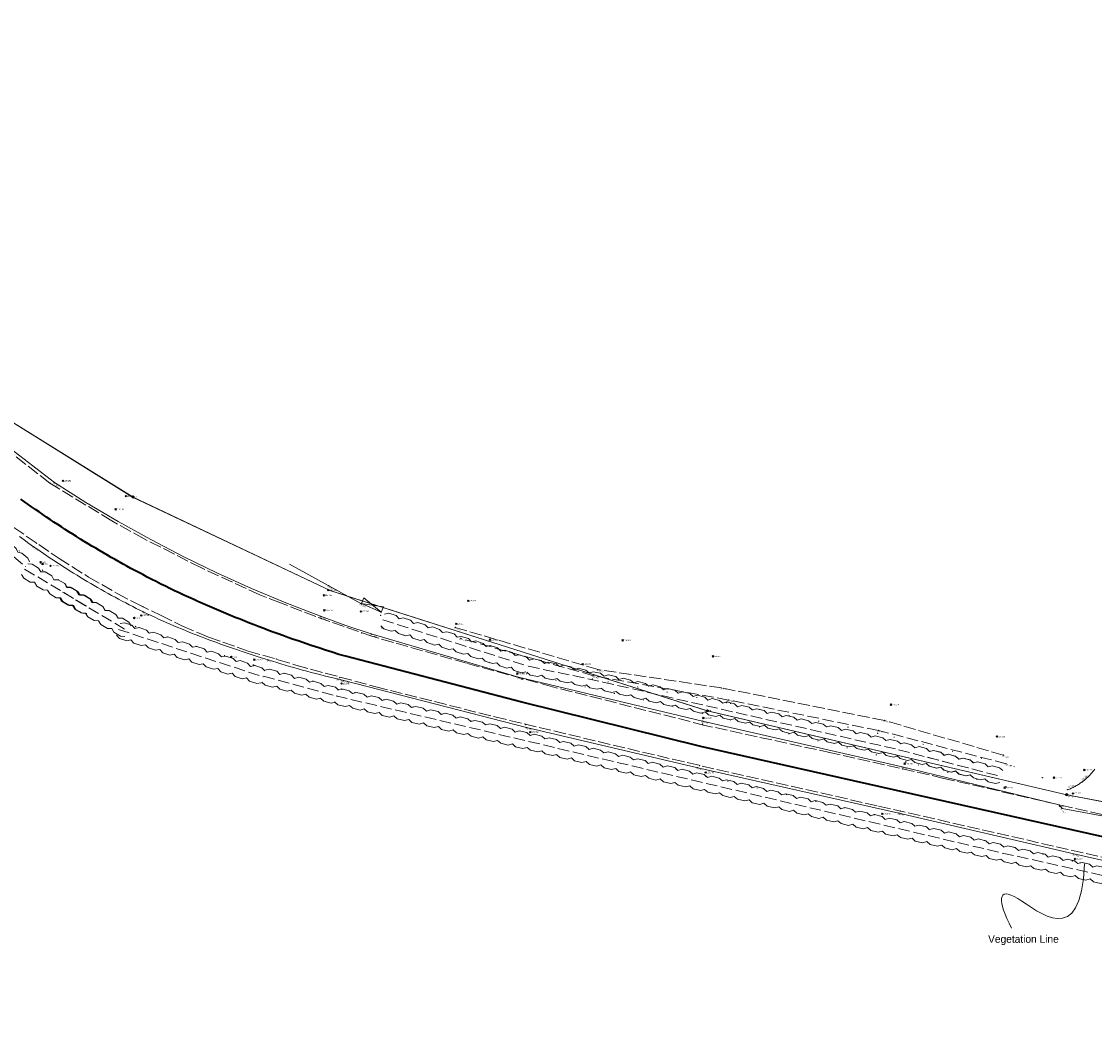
# Model space of a CAD drawing. Header units: metres. Extents: x 652030 to 652905, y 801037 to 801451.
# Tile 6 of 8: x 652388 to 652529, y 801042 to 801176. Entities that reach past the tile are written whole.
import ezdxf

# ---------------------------------------------------------------- set-up
doc = ezdxf.new("R2010")
doc.units = ezdxf.units.M
doc.header["$MEASUREMENT"] = 0
for name, pattern in [('Center line', [100, 100, 0]), ('Dashed 3-1', [2, 1.5, -0.5]), ('Dashed 4-1', [2, 1.6, -0.4]), ('Edge of Bush', [3.846153, -1.282051, -1.282051, 0, -1.282051]), ('Gate', [100, 100, 0]), ('Power line', [100, 100, 0])]:
    doc.linetypes.add(name, pattern=pattern)
for name, color, linetype, lineweight, true_color in [('Bank Bottom', 7, 'Continuous', 0, 0xffa500), ('Bank Bottom_Text', 7, 'Continuous', 0, 0xffa500), ('Bank Top', 7, 'Continuous', 0, 0xc7c074), ('Bank Top_Text', 7, 'Continuous', 0, 0xc7c074), ('Dashed Yellow Line', 2, 'Continuous', 0, 0xffff00), ('Electricity Pole', 1, 'Continuous', 0, 0xff0000), ('Electricity Pole_Text', 1, 'Continuous', 0, 0xff0000), ('Fence', 2, 'Continuous', 0, 0xffff00), ('Fence_Text', 2, 'Continuous', 0, 0xffff00), ('Gate', 6, 'Continuous', 0, 0xff00ff), ('Hedge', 3, 'Continuous', 0, 0x00ff00), ('Kerb', 7, 'Continuous', 0, 0xfdd0f4), ('Kerb_Text', 7, 'Continuous', 0, 0xfdd0f4), ('Overhead Electricity Line', 1, 'Continuous', 0, 0xff0000), ('Post', 7, 'Continuous', 0, 0xffffff), ('Post_Text', 7, 'Continuous', 0, 0xffffff), ('Road Edge', 7, 'Continuous', 0, 0xff80c0), ('Road Edge_Text', 7, 'Continuous', 0, 0xff80c0), ('Sluice Valve', 7, 'Continuous', 0, 0x3c26fb), ('Sluice Valve_Text', 5, 'Continuous', 0, 0x0000ff), ('Solid White Line', 7, 'Continuous', 0, 0xffffff), ('Spot Level', 7, 'Continuous', 0, 0xffffff), ('Spot Level_Text', 7, 'Continuous', 0, 0xffffff), ('Vegetation Line', 7, 'Continuous', 0, 0x85c929)]:
    doc.layers.add(name, color=color, linetype=linetype, lineweight=lineweight, true_color=true_color)
doc.styles.add('0.3mm', font='micross.ttf', dxfattribs={"height": 0.3})
doc.linetypes.add('FENCELINE1', pattern='A,0.25,-0.1,[133,ltypeshp.shx,S=0.1,R=0,X=-0.1,Y=0],-0.1,1', length=1.45)
doc.linetypes.add('ZIGZAG', pattern='A,0.0001,-0.2,[131,ltypeshp.shx,S=0.2,R=0,X=-0.2,Y=0],-0.4,[131,ltypeshp.shx,S=0.2,R=180,X=0.2,Y=0],-0.2', length=0.8001)

# ---------------------------------------------------------------- blocks, each defined once
blk = doc.blocks.new('Point')
blk.add_point((0, 0))
blk = doc.blocks.new('Spot Level-Dia cross')
at = {"color": 0}
for p, q in [((-1, 1), (1, -1)), ((-1, -1), (1, 1))]:
    blk.add_line(p, q, dxfattribs=at)
blk = doc.blocks.new('Sluice Valve-Solid double circle')
at = {"color": 0}
for p, q in [((-0.5, 0.2), (-0.5, -0.2)), ((-0.4, 0.4), (-0.3, 0.5)), ((-0.4, -0.4), (-0.4, 0.4)), ((-0.3, 0.5), (-0.3, -0.4)), ((-0.2, 0.5), (-0.1, 0.6)), ((-0.2, -0.5), (-0.2, 0.5)), ((-0.1, 0.6), (-0.1, -0.5)), ((0, -0.6), (0, 0.6)), ((0, 0.6), (0.1, 0.6)), ((0.1, 0.6), (0.1, -0.5)), ((0.2, -0.5), (0.2, 0.5)), ((0.2, 0.5), (0.3, 0.4)), ((0.3, 0.4), (0.3, -0.4)), ((0.4, -0.3), (0.4, 0.4)), ((0.4, 0.4), (0.5, 0.2)), ((0.5, 0.2), (0.5, -0.2)), ((-0.5, -0.2), (-0.4, -0.4)), ((-0.3, -0.4), (-0.2, -0.5)), ((-0.1, -0.5), (0, -0.6)), ((0.1, -0.5), (0.2, -0.5)), ((0.3, -0.4), (0.4, -0.3))]:
    blk.add_line(p, q, dxfattribs=at)
for radius in [1, 0.6]:
    blk.add_circle((0, 0), radius, dxfattribs=at)
blk = doc.blocks.new('Electricity Pole-Cross circle')
at = {"color": 0}
for p, q in [((-1, 0), (1, 0)), ((0, -1), (0, 1))]:
    blk.add_line(p, q, dxfattribs=at)
blk.add_circle((0, 0), 0.9, dxfattribs=at)
blk = doc.blocks.new('Post-Single circle')
at = {"color": 0}
blk.add_circle((0, 0), 1, dxfattribs=at)

msp = doc.modelspace()

# ---------------------------------------------------------------- linework, layer by layer
at = {"color": 7, "lineweight": 5, "ltscale": 0.5}
msp.add_open_spline([(652527.94, 801065.11), (652527.45, 801053.64), (652516.33, 801064.16), (652516.47, 801060.27), (652518.32, 801056.64)], degree=3, dxfattribs=at)
at = {"layer": 'Bank Bottom', "linetype": 'Dashed 3-1'}
msp.add_polyline3d([(652517.6, 801078.3, 125.92), (652500.8, 801082.69, 124.4), (652481.09, 801086.69, 124.29), (652463.34, 801089.89, 124.45), (652445.86, 801094.79, 124.18)], dxfattribs=at)
at = {"layer": 'Bank Top', "linetype": 'Dashed 4-1'}
msp.add_polyline3d([(652517.23, 801079.44, 127.03), (652501.59, 801084, 125.8), (652480.16, 801088.28, 125.52), (652463.93, 801090.7, 125.18), (652445.14, 801096.25, 125.21)], dxfattribs=at)
at = {"layer": 'Dashed Yellow Line', "linetype": 'Dashed 4-1'}
for points, elevation in [([(652530.25, 801071.6), (652522.52, 801073.37), (652509.43, 801076.38), (652494.61, 801079.73), (652477.99, 801083.35), (652457.95, 801088.43), (652446.62, 801091.54), (652434.29, 801095.04), (652426.81, 801097.67), (652422.16, 801099.48), (652419.46, 801100.52), (652411.76, 801104.08), (652404.21, 801107.91), (652399.97, 801110.27), (652391.82, 801115.24), (652386.63, 801119.29)], 131.72), ([(652387.07, 801109.41), (652393.02, 801105.31), (652396.91, 801102.88), (652400.67, 801100.72), (652403.37, 801099.3), (652406.44, 801097.82), (652409.26, 801096.42), (652411.47, 801095.47), (652412.69, 801094.96), (652417.91, 801093.12), (652421.86, 801092), (652424.19, 801091.27), (652434.68, 801088.44), (652450.34, 801084.48), (652473.72, 801078.89), (652500.83, 801072.73), (652533.34, 801065.29), (652562.61, 801058.38), (652572.8, 801055.37), (652578.51, 801053.36), (652582.07, 801051.96), (652591.24, 801047.9), (652600.05, 801043.48), (652603.8, 801041.6)], 122.85)]:
    msp.add_lwpolyline(points, dxfattribs=dict(at, elevation=elevation))
at = {"layer": 'Dashed Yellow Line'}
msp.add_point((652524.67, 801072.68, 127.6), dxfattribs=at)
at = {"layer": 'Fence', "linetype": 'Continuous', "ltscale": 0.5}
msp.add_line((652432.73, 801099.38, 125.55), (652428.5, 801101.72, 126), dxfattribs=at)
at = {"layer": 'Fence', "linetype": 'FENCELINE1', "elevation": 125.55}
msp.add_lwpolyline([(652432.73, 801099.38), (652423.33, 801104.59)], dxfattribs=at)
at = {"layer": 'Gate'}
for p, q in [((652432.79, 801099.41, 125.55), (652433.11, 801100.14, 125.55)), ((652433.11, 801100.14, 125.55), (652435.38, 801098.24, 125.47)), ((652435.71, 801098.96, 125.47), (652432.73, 801099.38, 125.55)), ((652435.38, 801098.24, 125.47), (652435.71, 801098.96, 125.47))]:
    msp.add_line(p, q, dxfattribs=at)
at = {"layer": 'Gate', "linetype": 'Gate', "ltscale": 0.2}
msp.add_line((652435.38, 801098.24, 125.47), (652432.79, 801099.41, 125.55), dxfattribs=at)
at = {"layer": 'Hedge', "linetype": 'Dashed 3-1'}
for p, q in [((652380.91, 801110.64, -0.64), (652388.6, 801104.24, -0.64)), ((652388.5, 801103.91, -125.84), (652397.09, 801098.78, -125.84)), ((652393.49, 801100.89), (652402.09, 801095.76)), ((652400.83, 801095.98), (652410.34, 801092.86)), ((652435.6, 801097.24), (652445.13, 801094.21)), ((652445.13, 801094.2), (652454.67, 801091.17)), ((652410.34, 801092.86), (652419.86, 801089.75)), ((652454.75, 801091.14), (652464.54, 801089.07)), ((652419.94, 801089.84), (652429.59, 801087.19)), ((652464.54, 801089.06), (652474.29, 801086.83)), ((652429.47, 801087.22), (652439.21, 801084.93)), ((652474.29, 801086.82), (652484.05, 801084.59)), ((652439.21, 801084.92), (652448.95, 801082.63)), ((652484.05, 801084.59), (652493.81, 801082.36)), ((652448.95, 801082.62), (652458.69, 801080.33)), ((652493.81, 801082.36), (652503.56, 801080.13)), ((652458.65, 801080.31), (652468.4, 801078.02)), ((652503.45, 801080.15), (652513.13, 801077.62)), ((652507.28, 801079.15), (652516.96, 801076.61)), ((652468.4, 801078.01), (652478.14, 801075.72)), ((652478.14, 801075.72), (652487.88, 801073.43)), ((652487.88, 801073.43), (652497.62, 801071.14)), ((652497.62, 801071.14), (652507.37, 801068.84)), ((652507.37, 801068.84), (652517.11, 801066.55)), ((652517.11, 801066.55), (652526.88, 801064.37)), ((652526.88, 801064.37), (652536.64, 801062.18))]:
    msp.add_line(p, q, dxfattribs=at)
at = {"layer": 'Hedge'}
for points, elevation in [([(652381.43, 801111.26), (652381.99, 801111.14), (652382.76, 801110.5), (652382.97, 801109.96), (652383.53, 801109.87), (652384.3, 801109.21), (652384.5, 801108.68), (652385.06, 801108.59), (652385.84, 801107.94), (652386.05, 801107.41), (652386.61, 801107.32), (652387.38, 801106.64), (652387.59, 801106.13), (652388.14, 801106.02), (652388.9, 801105.38), (652389.12, 801104.86)], -0.64), ([(652388.91, 801104.6), (652389.48, 801104.57), (652390.34, 801104.06), (652390.64, 801103.56), (652391.2, 801103.56), (652392.07, 801103.02), (652392.35, 801102.53), (652392.91, 801102.53), (652393.79, 801102.01), (652394.08, 801101.51), (652394.64, 801101.51), (652395.51, 801100.96), (652395.79, 801100.48), (652396.36, 801100.47), (652397.21, 801099.96), (652397.5, 801099.47)], -125.84), ([(652396.68, 801098.08), (652396.1, 801098.1), (652395.24, 801098.62), (652394.96, 801099.11), (652394.38, 801099.13), (652393.53, 801099.64), (652393.23, 801100.13), (652392.66, 801100.16), (652391.81, 801100.66), (652391.52, 801101.16), (652390.95, 801101.18), (652390.1, 801101.69), (652389.8, 801102.19), (652389.24, 801102.21), (652388.38, 801102.72), (652388.08, 801103.21)], -125.84)]:
    msp.add_lwpolyline(points, dxfattribs=dict(at, elevation=elevation))
for points in [[(652393.91, 801101.58), (652394.48, 801101.55), (652395.34, 801101.04), (652395.63, 801100.54), (652396.2, 801100.54), (652397.06, 801100), (652397.35, 801099.51), (652397.91, 801099.51), (652398.78, 801098.99), (652399.08, 801098.49), (652399.64, 801098.49), (652400.5, 801097.94), (652400.79, 801097.46), (652401.36, 801097.45), (652402.21, 801096.94), (652402.5, 801096.45)], [(652401.67, 801095.06), (652401.1, 801095.08), (652400.24, 801095.6), (652399.95, 801096.09), (652399.38, 801096.11), (652398.53, 801096.62), (652398.22, 801097.11), (652397.66, 801097.14), (652396.81, 801097.64), (652396.52, 801098.14), (652395.94, 801098.16), (652395.09, 801098.67), (652394.8, 801099.17), (652394.23, 801099.19), (652393.37, 801099.7), (652393.08, 801100.19)], [(652435.84, 801098.01), (652436.41, 801098.11), (652437.36, 801097.81), (652437.76, 801097.39), (652438.31, 801097.52), (652439.27, 801097.19), (652439.66, 801096.77), (652440.21, 801096.91), (652441.18, 801096.6), (652441.58, 801096.18), (652442.13, 801096.31), (652443.09, 801095.97), (652443.48, 801095.57), (652444.04, 801095.68), (652444.98, 801095.38), (652445.38, 801094.97)], [(652401.08, 801096.74), (652401.65, 801096.84), (652402.6, 801096.53), (652403, 801096.11), (652403.55, 801096.23), (652404.51, 801095.9), (652404.89, 801095.47), (652405.44, 801095.6), (652406.41, 801095.29), (652406.81, 801094.87), (652407.35, 801094.99), (652408.32, 801094.64), (652408.7, 801094.24), (652409.26, 801094.35), (652410.2, 801094.04), (652410.59, 801093.63)], [(652444.89, 801093.43), (652444.32, 801093.32), (652443.37, 801093.63), (652442.98, 801094.04), (652442.41, 801093.93), (652441.47, 801094.24), (652441.06, 801094.64), (652440.51, 801094.54), (652439.56, 801094.84), (652439.17, 801095.25), (652438.6, 801095.15), (652437.66, 801095.45), (652437.26, 801095.86), (652436.7, 801095.75), (652435.75, 801096.06), (652435.35, 801096.47)], [(652410.09, 801092.09), (652409.52, 801091.98), (652408.58, 801092.3), (652408.19, 801092.71), (652407.62, 801092.61), (652406.68, 801092.92), (652406.28, 801093.33), (652405.72, 801093.23), (652404.78, 801093.54), (652404.39, 801093.96), (652403.82, 801093.85), (652402.88, 801094.17), (652402.48, 801094.59), (652401.93, 801094.48), (652400.97, 801094.79), (652400.58, 801095.21)], [(652445.38, 801094.97), (652445.94, 801095.07), (652446.9, 801094.77), (652447.3, 801094.35), (652447.85, 801094.48), (652448.81, 801094.15), (652449.2, 801093.73), (652449.74, 801093.87), (652450.72, 801093.56), (652451.12, 801093.14), (652451.66, 801093.27), (652452.63, 801092.93), (652453.02, 801092.53), (652453.57, 801092.64), (652454.52, 801092.34), (652454.91, 801091.93)], [(652410.59, 801093.63), (652411.16, 801093.72), (652412.11, 801093.41), (652412.51, 801092.99), (652413.06, 801093.11), (652414.02, 801092.78), (652414.41, 801092.36), (652414.95, 801092.48), (652415.92, 801092.17), (652416.32, 801091.75), (652416.87, 801091.87), (652417.83, 801091.52), (652418.21, 801091.12), (652418.77, 801091.23), (652419.71, 801090.92), (652420.11, 801090.51)], [(652454.42, 801090.39), (652453.86, 801090.28), (652452.91, 801090.59), (652452.51, 801091), (652451.95, 801090.89), (652451, 801091.2), (652450.6, 801091.6), (652450.04, 801091.5), (652449.1, 801091.8), (652448.7, 801092.21), (652448.14, 801092.11), (652447.19, 801092.41), (652446.8, 801092.83), (652446.24, 801092.72), (652445.28, 801093.02), (652444.89, 801093.43)], [(652419.6, 801088.97), (652419.04, 801088.87), (652418.09, 801089.18), (652417.7, 801089.59), (652417.13, 801089.49), (652416.19, 801089.8), (652415.79, 801090.21), (652415.23, 801090.11), (652414.29, 801090.42), (652413.9, 801090.84), (652413.33, 801090.74), (652412.39, 801091.05), (652412, 801091.47), (652411.44, 801091.36), (652410.49, 801091.67), (652410.09, 801092.09)], [(652454.91, 801091.93), (652455.47, 801092.09), (652456.45, 801091.88), (652456.88, 801091.5), (652457.42, 801091.68), (652458.41, 801091.46), (652458.84, 801091.08), (652459.37, 801091.26), (652460.37, 801091.05), (652460.81, 801090.68), (652461.34, 801090.86), (652462.33, 801090.62), (652462.76, 801090.26), (652463.3, 801090.42), (652464.27, 801090.22), (652464.7, 801089.85)], [(652420.15, 801090.62), (652420.71, 801090.74), (652421.68, 801090.48), (652422.09, 801090.07), (652422.64, 801090.22), (652423.62, 801089.94), (652424.02, 801089.54), (652424.56, 801089.69), (652425.54, 801089.42), (652425.96, 801089.02), (652426.5, 801089.17), (652427.48, 801088.87), (652427.88, 801088.49), (652428.43, 801088.62), (652429.39, 801088.36), (652429.8, 801087.97)], [(652464.37, 801088.27), (652463.82, 801088.11), (652462.84, 801088.31), (652462.41, 801088.69), (652461.85, 801088.52), (652460.89, 801088.73), (652460.44, 801089.09), (652459.9, 801088.94), (652458.93, 801089.15), (652458.49, 801089.52), (652457.95, 801089.35), (652456.97, 801089.57), (652456.54, 801089.94), (652455.99, 801089.77), (652455.02, 801089.98), (652454.58, 801090.35)], [(652429.37, 801086.4), (652428.81, 801086.27), (652427.85, 801086.54), (652427.44, 801086.94), (652426.88, 801086.81), (652425.93, 801087.07), (652425.51, 801087.46), (652424.95, 801087.34), (652424, 801087.6), (652423.58, 801088), (652423.03, 801087.87), (652422.07, 801088.13), (652421.66, 801088.53), (652421.1, 801088.4), (652420.14, 801088.66), (652419.72, 801089.06)], [(652464.72, 801089.85), (652465.27, 801089.99), (652466.25, 801089.77), (652466.68, 801089.39), (652467.22, 801089.56), (652468.21, 801089.32), (652468.63, 801088.93), (652469.16, 801089.11), (652470.15, 801088.88), (652470.59, 801088.5), (652471.12, 801088.67), (652472.12, 801088.41), (652472.53, 801088.05), (652473.08, 801088.21), (652474.04, 801087.98), (652474.47, 801087.61)], [(652429.65, 801088.01), (652430.21, 801088.15), (652431.18, 801087.92), (652431.61, 801087.54), (652432.15, 801087.7), (652433.14, 801087.46), (652433.56, 801087.07), (652434.09, 801087.24), (652435.08, 801087.01), (652435.51, 801086.62), (652436.05, 801086.79), (652437.04, 801086.53), (652437.46, 801086.16), (652438, 801086.31), (652438.97, 801086.09), (652439.39, 801085.71)], [(652474.11, 801086.03), (652473.56, 801085.88), (652472.58, 801086.1), (652472.16, 801086.48), (652471.6, 801086.33), (652470.64, 801086.55), (652470.2, 801086.92), (652469.66, 801086.77), (652468.69, 801087), (652468.26, 801087.38), (652467.71, 801087.22), (652466.74, 801087.45), (652466.31, 801087.83), (652465.76, 801087.67), (652464.79, 801087.89), (652464.36, 801088.27)], [(652474.47, 801087.61), (652475.03, 801087.75), (652476, 801087.53), (652476.44, 801087.15), (652476.98, 801087.32), (652477.96, 801087.08), (652478.38, 801086.69), (652478.92, 801086.87), (652479.91, 801086.64), (652480.34, 801086.26), (652480.88, 801086.43), (652481.87, 801086.18), (652482.29, 801085.81), (652482.83, 801085.97), (652483.8, 801085.75), (652484.23, 801085.37)], [(652439.02, 801084.13), (652438.47, 801083.98), (652437.5, 801084.21), (652437.07, 801084.6), (652436.52, 801084.45), (652435.55, 801084.67), (652435.12, 801085.05), (652434.57, 801084.9), (652433.61, 801085.13), (652433.18, 801085.51), (652432.63, 801085.36), (652431.66, 801085.6), (652431.23, 801085.98), (652430.68, 801085.82), (652429.71, 801086.05), (652429.28, 801086.43)], [(652483.87, 801083.79), (652483.31, 801083.64), (652482.34, 801083.86), (652481.91, 801084.24), (652481.36, 801084.09), (652480.39, 801084.31), (652479.96, 801084.68), (652479.41, 801084.54), (652478.45, 801084.76), (652478.01, 801085.14), (652477.46, 801084.98), (652476.49, 801085.21), (652476.06, 801085.59), (652475.52, 801085.43), (652474.54, 801085.65), (652474.11, 801086.03)], [(652439.39, 801085.71), (652439.95, 801085.85), (652440.92, 801085.62), (652441.35, 801085.24), (652441.9, 801085.41), (652442.88, 801085.16), (652443.3, 801084.77), (652443.83, 801084.94), (652444.82, 801084.71), (652445.26, 801084.32), (652445.79, 801084.49), (652446.78, 801084.23), (652447.2, 801083.86), (652447.74, 801084.01), (652448.71, 801083.79), (652449.13, 801083.41)], [(652484.23, 801085.38), (652484.79, 801085.52), (652485.76, 801085.3), (652486.19, 801084.92), (652486.73, 801085.09), (652487.72, 801084.85), (652488.14, 801084.46), (652488.67, 801084.64), (652489.67, 801084.41), (652490.1, 801084.03), (652490.63, 801084.2), (652491.63, 801083.94), (652492.04, 801083.58), (652492.59, 801083.74), (652493.56, 801083.51), (652493.98, 801083.14)], [(652448.76, 801081.83), (652448.21, 801081.68), (652447.24, 801081.91), (652446.81, 801082.3), (652446.26, 801082.15), (652445.29, 801082.38), (652444.86, 801082.75), (652444.31, 801082.6), (652443.35, 801082.83), (652442.92, 801083.21), (652442.37, 801083.06), (652441.4, 801083.3), (652440.97, 801083.68), (652440.43, 801083.52), (652439.45, 801083.75), (652439.02, 801084.14)], [(652449.13, 801083.41), (652449.69, 801083.55), (652450.66, 801083.32), (652451.1, 801082.94), (652451.64, 801083.11), (652452.62, 801082.86), (652453.04, 801082.47), (652453.57, 801082.64), (652454.57, 801082.41), (652455, 801082.02), (652455.53, 801082.19), (652456.52, 801081.93), (652456.94, 801081.56), (652457.48, 801081.71), (652458.45, 801081.49), (652458.88, 801081.11)], [(652493.62, 801081.56), (652493.07, 801081.41), (652492.1, 801081.63), (652491.67, 801082.01), (652491.11, 801081.86), (652490.15, 801082.08), (652489.71, 801082.45), (652489.17, 801082.3), (652488.2, 801082.53), (652487.77, 801082.91), (652487.22, 801082.75), (652486.25, 801082.98), (652485.82, 801083.36), (652485.28, 801083.2), (652484.3, 801083.42), (652483.87, 801083.8)], [(652493.99, 801083.15), (652494.54, 801083.29), (652495.52, 801083.07), (652495.95, 801082.69), (652496.49, 801082.86), (652497.48, 801082.62), (652497.9, 801082.23), (652498.43, 801082.41), (652499.42, 801082.18), (652499.86, 801081.8), (652500.39, 801081.97), (652501.38, 801081.71), (652501.8, 801081.35), (652502.35, 801081.5), (652503.31, 801081.28), (652503.74, 801080.91)], [(652458.5, 801079.53), (652457.95, 801079.38), (652456.98, 801079.61), (652456.55, 801080), (652456, 801079.85), (652455.04, 801080.08), (652454.6, 801080.45), (652454.05, 801080.3), (652453.09, 801080.53), (652452.66, 801080.92), (652452.11, 801080.76), (652451.14, 801081), (652450.71, 801081.38), (652450.17, 801081.23), (652449.19, 801081.45), (652448.76, 801081.84)], [(652458.84, 801081.1), (652459.4, 801081.24), (652460.37, 801081.01), (652460.8, 801080.63), (652461.34, 801080.8), (652462.33, 801080.55), (652462.74, 801080.16), (652463.28, 801080.33), (652464.27, 801080.1), (652464.7, 801079.72), (652465.24, 801079.88), (652466.23, 801079.62), (652466.64, 801079.25), (652467.19, 801079.41), (652468.15, 801079.18), (652468.58, 801078.8)], [(652503.38, 801079.33), (652502.83, 801079.18), (652501.85, 801079.4), (652501.43, 801079.78), (652500.87, 801079.63), (652499.91, 801079.85), (652499.47, 801080.22), (652498.92, 801080.07), (652497.96, 801080.29), (652497.53, 801080.67), (652496.98, 801080.52), (652496.01, 801080.75), (652495.58, 801081.12), (652495.03, 801080.97), (652494.06, 801081.19), (652493.62, 801081.57)], [(652503.65, 801080.94), (652504.21, 801081.06), (652505.18, 801080.81), (652505.6, 801080.41), (652506.15, 801080.57), (652507.12, 801080.3), (652507.53, 801079.9), (652508.07, 801080.06), (652509.06, 801079.8), (652509.48, 801079.4), (652510.02, 801079.56), (652511, 801079.27), (652511.41, 801078.89), (652511.96, 801079.03), (652512.92, 801078.78), (652513.33, 801078.39)], [(652468.21, 801077.23), (652467.65, 801077.08), (652466.68, 801077.3), (652466.26, 801077.69), (652465.7, 801077.54), (652464.74, 801077.77), (652464.3, 801078.14), (652463.76, 801078), (652462.79, 801078.22), (652462.37, 801078.61), (652461.81, 801078.45), (652460.85, 801078.69), (652460.42, 801079.07), (652459.87, 801078.92), (652458.9, 801079.14), (652458.47, 801079.53)], [(652468.58, 801078.8), (652469.14, 801078.94), (652470.11, 801078.71), (652470.54, 801078.33), (652471.08, 801078.5), (652472.07, 801078.25), (652472.49, 801077.86), (652473.02, 801078.03), (652474.01, 801077.8), (652474.44, 801077.42), (652474.98, 801077.58), (652475.97, 801077.32), (652476.38, 801076.95), (652476.93, 801077.11), (652477.9, 801076.88), (652478.32, 801076.5)], [(652512.92, 801076.83), (652512.36, 801076.69), (652511.4, 801076.94), (652510.98, 801077.34), (652510.42, 801077.2), (652509.47, 801077.45), (652509.04, 801077.84), (652508.49, 801077.71), (652507.53, 801077.96), (652507.11, 801078.35), (652506.56, 801078.22), (652505.6, 801078.47), (652505.18, 801078.86), (652504.63, 801078.73), (652503.66, 801078.98), (652503.24, 801079.37)], [(652507.49, 801079.93), (652508.05, 801080.06), (652509.01, 801079.81), (652509.44, 801079.41), (652509.98, 801079.56), (652510.96, 801079.29), (652511.37, 801078.89), (652511.91, 801079.05), (652512.89, 801078.8), (652513.31, 801078.4), (652513.85, 801078.55), (652514.84, 801078.27), (652515.24, 801077.89), (652515.79, 801078.03), (652516.75, 801077.78), (652517.17, 801077.39)], [(652516.76, 801075.82), (652516.2, 801075.69), (652515.23, 801075.94), (652514.82, 801076.33), (652514.26, 801076.2), (652513.3, 801076.45), (652512.88, 801076.83), (652512.33, 801076.7), (652511.37, 801076.96), (652510.95, 801077.35), (652510.39, 801077.21), (652509.43, 801077.47), (652509.01, 801077.86), (652508.46, 801077.72), (652507.5, 801077.97), (652507.08, 801078.37)], [(652477.95, 801074.93), (652477.39, 801074.78), (652476.42, 801075.01), (652476, 801075.39), (652475.44, 801075.24), (652474.48, 801075.47), (652474.05, 801075.84), (652473.5, 801075.7), (652472.54, 801075.92), (652472.11, 801076.31), (652471.55, 801076.16), (652470.59, 801076.39), (652470.16, 801076.77), (652469.61, 801076.62), (652468.64, 801076.84), (652468.21, 801077.23)], [(652478.32, 801076.51), (652478.88, 801076.65), (652479.85, 801076.42), (652480.28, 801076.04), (652480.83, 801076.2), (652481.81, 801075.96), (652482.23, 801075.57), (652482.76, 801075.74), (652483.75, 801075.51), (652484.19, 801075.12), (652484.72, 801075.29), (652485.71, 801075.03), (652486.13, 801074.66), (652486.67, 801074.81), (652487.64, 801074.59), (652488.06, 801074.21)], [(652487.69, 801072.63), (652487.14, 801072.48), (652486.17, 801072.71), (652485.74, 801073.1), (652485.19, 801072.95), (652484.22, 801073.17), (652483.79, 801073.55), (652483.24, 801073.4), (652482.28, 801073.63), (652481.85, 801074.01), (652481.3, 801073.86), (652480.33, 801074.1), (652479.9, 801074.48), (652479.36, 801074.32), (652478.38, 801074.55), (652477.95, 801074.93)], [(652488.07, 801074.22), (652488.62, 801074.36), (652489.6, 801074.13), (652490.03, 801073.74), (652490.57, 801073.91), (652491.55, 801073.66), (652491.97, 801073.27), (652492.5, 801073.45), (652493.5, 801073.22), (652493.93, 801072.83), (652494.46, 801073), (652495.45, 801072.74), (652495.87, 801072.37), (652496.41, 801072.52), (652497.38, 801072.29), (652497.81, 801071.92)], [(652497.44, 801070.34), (652496.88, 801070.19), (652495.91, 801070.42), (652495.49, 801070.8), (652494.93, 801070.65), (652493.97, 801070.88), (652493.53, 801071.25), (652492.99, 801071.11), (652492.02, 801071.34), (652491.59, 801071.72), (652491.04, 801071.57), (652490.07, 801071.8), (652489.64, 801072.18), (652489.1, 801072.03), (652488.12, 801072.26), (652487.7, 801072.64)], [(652497.81, 801071.92), (652498.37, 801072.06), (652499.34, 801071.84), (652499.77, 801071.45), (652500.31, 801071.62), (652501.29, 801071.37), (652501.71, 801070.98), (652502.25, 801071.15), (652503.24, 801070.92), (652503.67, 801070.54), (652504.21, 801070.7), (652505.2, 801070.44), (652505.61, 801070.08), (652506.16, 801070.23), (652507.12, 801070), (652507.55, 801069.62)], [(652507.18, 801068.05), (652506.62, 801067.9), (652505.65, 801068.13), (652505.23, 801068.51), (652504.67, 801068.36), (652503.71, 801068.59), (652503.27, 801068.96), (652502.73, 801068.82), (652501.76, 801069.05), (652501.33, 801069.43), (652500.78, 801069.28), (652499.82, 801069.51), (652499.39, 801069.89), (652498.84, 801069.74), (652497.87, 801069.97), (652497.44, 801070.35)], [(652507.55, 801069.63), (652508.11, 801069.77), (652509.08, 801069.54), (652509.51, 801069.16), (652510.05, 801069.33), (652511.04, 801069.08), (652511.46, 801068.69), (652511.99, 801068.86), (652512.98, 801068.63), (652513.41, 801068.24), (652513.95, 801068.41), (652514.94, 801068.15), (652515.36, 801067.78), (652515.9, 801067.93), (652516.87, 801067.71), (652517.29, 801067.33)], [(652516.92, 801065.75), (652516.36, 801065.61), (652515.39, 801065.83), (652514.97, 801066.22), (652514.41, 801066.07), (652513.45, 801066.3), (652513.02, 801066.67), (652512.47, 801066.52), (652511.51, 801066.75), (652511.08, 801067.14), (652510.53, 801066.98), (652509.56, 801067.22), (652509.13, 801067.6), (652508.58, 801067.45), (652507.61, 801067.67), (652507.18, 801068.06)], [(652517.28, 801067.34), (652517.84, 801067.49), (652518.82, 801067.27), (652519.25, 801066.89), (652519.79, 801067.06), (652520.78, 801066.83), (652521.2, 801066.44), (652521.73, 801066.62), (652522.73, 801066.4), (652523.16, 801066.02), (652523.7, 801066.19), (652524.69, 801065.94), (652525.11, 801065.58), (652525.65, 801065.74), (652526.62, 801065.52), (652527.05, 801065.15)], [(652526.7, 801063.57), (652526.14, 801063.41), (652525.17, 801063.63), (652524.74, 801064.01), (652524.19, 801063.85), (652523.22, 801064.07), (652522.78, 801064.44), (652522.24, 801064.29), (652521.27, 801064.51), (652520.84, 801064.88), (652520.29, 801064.73), (652519.32, 801064.95), (652518.89, 801065.33), (652518.34, 801065.17), (652517.36, 801065.38), (652516.93, 801065.76)], [(652527.05, 801065.16), (652527.61, 801065.3), (652528.58, 801065.09), (652529.02, 801064.7), (652529.56, 801064.88), (652530.54, 801064.64), (652530.97, 801064.26), (652531.5, 801064.44), (652532.49, 801064.22), (652532.93, 801063.84), (652533.46, 801064.01), (652534.46, 801063.76), (652534.88, 801063.4), (652535.42, 801063.55), (652536.39, 801063.34), (652536.82, 801062.97)], [(652536.46, 801061.39), (652535.91, 801061.23), (652534.94, 801061.45), (652534.51, 801061.83), (652533.96, 801061.67), (652532.99, 801061.89), (652532.55, 801062.26), (652532.01, 801062.11), (652531.04, 801062.32), (652530.61, 801062.7), (652530.06, 801062.54), (652529.09, 801062.77), (652528.65, 801063.14), (652528.11, 801062.98), (652527.13, 801063.2), (652526.7, 801063.58)]]:
    msp.add_lwpolyline(points, dxfattribs=at)
at = {"layer": 'Kerb', "linetype": 'Continuous'}
msp.add_polyline3d([(652525.68, 801074.88, 127.91), (652525.81, 801074.92, 127.93), (652525.93, 801074.97, 127.94), (652526.06, 801075.02, 127.96), (652526.18, 801075.08, 127.97), (652526.3, 801075.14, 127.98), (652526.43, 801075.19, 128), (652526.55, 801075.25, 128.01), (652526.67, 801075.32, 128.03), (652526.79, 801075.38, 128.04), (652526.9, 801075.45, 128.06), (652527.02, 801075.52, 128.07), (652527.14, 801075.59, 128.09), (652527.25, 801075.66, 128.1), (652527.36, 801075.73, 128.12), (652527.48, 801075.81, 128.13), (652527.59, 801075.89, 128.15), (652527.75, 801076, 128.17), (652527.9, 801076.13, 128.19), (652528.05, 801076.26, 128.21), (652528.2, 801076.39, 128.24), (652528.35, 801076.53, 128.26), (652528.49, 801076.67, 128.28), (652528.63, 801076.81, 128.3), (652528.76, 801076.96, 128.32), (652528.89, 801077.11, 128.34), (652529.02, 801077.26, 128.37), (652529.15, 801077.42, 128.39), (652529.27, 801077.58, 128.41)], dxfattribs=at)
at = {"layer": 'Overhead Electricity Line', "linetype": 'ZIGZAG', "elevation": 131.94}
msp.add_lwpolyline([(652609.35, 801049.68), (652571.41, 801065.39), (652525.58, 801074.23), (652478.29, 801085.27), (652428.78, 801101.07), (652402.76, 801113.41), (652373.43, 801131.59), (652339.16, 801156.8), (652315.71, 801169.04), (652282.13, 801186.45), (652245.15, 801205.65), (652203.42, 801227.3), (652160.01, 801249.96), (652114.38, 801274.01), (652074.18, 801294.57), (652031.52, 801314.71), (652030.02, 801314.95)], dxfattribs=at)
at = {"layer": 'Overhead Electricity Line', "linetype": 'Power line', "ltscale": 0.5}
msp.add_polyline3d([(652609.4, 801049.63, 131.84), (652571.45, 801065.52, 130.12), (652525.58, 801074.23, 127.58), (652478.31, 801085.26, 125.38), (652428.67, 801101.11, 126.07), (652402.69, 801113.4, 125.35), (652373.4, 801131.6, 124.24), (652339.14, 801156.82, 123.07), (652315.69, 801169.05, 122.7), (652282.13, 801186.45, 121.24), (652245.24, 801205.59, 120.41), (652203.41, 801227.22, 120.11), (652159.93, 801250, 120.82), (652114.35, 801274.07, 121.56), (652074.23, 801294.55, 122.3), (652031.96, 801314.61, 123.13), (652030.74, 801314.88, 123.06)], dxfattribs=at)
at = {"layer": 'Road Edge', "linetype": 'Center line'}
for points in [[(652536.27, 801070.35, 128.34), (652524.97, 801072.41, 127.63), (652524.58, 801072.89, 127.57), (652503.93, 801077.89, 126.48), (652477.68, 801083.91, 125.72), (652453.45, 801089.69, 125.68), (652434.09, 801095.39, 125.91), (652430.75, 801096.52, 125.89), (652427.44, 801097.71, 125.86), (652422.86, 801099.48, 125.78), (652418.33, 801101.37, 125.69), (652413.85, 801103.39, 125.61), (652409.44, 801105.53, 125.53), (652405.08, 801107.8, 125.45), (652400.79, 801110.18, 125.37), (652396.56, 801112.68, 125.29), (652392.41, 801115.3, 125.21), (652371, 801131.84, 124.24)], [(652554.38, 801060.26, 129.41), (652526.5, 801066.43, 127.84), (652503.51, 801071.8, 126.61), (652477.04, 801077.78, 125.92), (652454.52, 801083.06, 125.81), (652430.47, 801089.24, 126.14), (652429.64, 801089.46, 126.13), (652429.06, 801089.6, 126.13), (652428.49, 801089.74, 126.14), (652427.92, 801089.88, 126.14), (652427.35, 801090.03, 126.14), (652426.77, 801090.18, 126.15), (652426.2, 801090.33, 126.15), (652425.63, 801090.48, 126.15), (652425.06, 801090.63, 126.15), (652424.49, 801090.79, 126.16), (652423.93, 801090.95, 126.16), (652423.36, 801091.12, 126.16), (652422.79, 801091.28, 126.17), (652422.22, 801091.45, 126.17), (652421.66, 801091.62, 126.17), (652421.09, 801091.79, 126.17), (652420.53, 801091.97, 126.18), (652419.48, 801092.3, 126.16), (652418.44, 801092.63, 126.15), (652417.39, 801092.98, 126.14), (652416.35, 801093.33, 126.13), (652415.83, 801093.51, 126.12), (652415.31, 801093.69, 126.11), (652414.79, 801093.87, 126.11), (652414.27, 801094.06, 126.1), (652413.76, 801094.25, 126.09), (652413.24, 801094.43, 126.09), (652412.73, 801094.63, 126.08), (652412.21, 801094.82, 126.08), (652411.7, 801095.02, 126.07), (652411.19, 801095.22, 126.06), (652410.67, 801095.42, 126.06), (652410.16, 801095.62, 126.05), (652409.65, 801095.83, 126.04), (652409.15, 801096.04, 126.04), (652408.64, 801096.25, 126.03), (652408.13, 801096.46, 126.02), (652407.63, 801096.68, 126.02), (652407.13, 801096.9, 126.01), (652406.62, 801097.13, 126.01), (652406.12, 801097.35, 126), (652405.62, 801097.58, 125.99), (652405.13, 801097.81, 125.99), (652404.63, 801098.05, 125.98), (652404.14, 801098.29, 125.97), (652403.66, 801098.52, 125.96), (652403.19, 801098.75, 125.95), (652402.73, 801098.99, 125.94), (652402.26, 801099.23, 125.93), (652401.79, 801099.47, 125.92), (652401.33, 801099.72, 125.91), (652400.86, 801099.96, 125.89), (652400.4, 801100.21, 125.88), (652399.94, 801100.46, 125.87), (652399.48, 801100.72, 125.86), (652399.02, 801100.97, 125.85), (652398.56, 801101.23, 125.84), (652398.1, 801101.49, 125.83), (652397.65, 801101.76, 125.82), (652397.19, 801102.02, 125.8), (652396.74, 801102.29, 125.79), (652396.29, 801102.56, 125.78), (652395.84, 801102.83, 125.77), (652395.39, 801103.11, 125.76), (652394.94, 801103.38, 125.75), (652394.5, 801103.66, 125.74), (652394.05, 801103.94, 125.73), (652393.61, 801104.23, 125.71), (652393.17, 801104.51, 125.7), (652392.73, 801104.8, 125.69), (652392.29, 801105.09, 125.68), (652391.85, 801105.38, 125.67), (652391.41, 801105.67, 125.66), (652390.98, 801105.97, 125.65), (652390.55, 801106.27, 125.64), (652390.11, 801106.57, 125.63), (652389.68, 801106.87, 125.61), (652389.06, 801107.31, 125.59), (652388.44, 801107.76, 125.56), (652387.82, 801108.21, 125.53)]]:
    msp.add_polyline3d(points, dxfattribs=at)
at = {"layer": 'Solid White Line', "color": 7, "linetype": 'Continuous', "lineweight": 35}
msp.add_polyline3d([(652535.03, 801067.62, 128.39), (652503.17, 801074.79, 126.59), (652477.43, 801080.57, 125.88), (652453.9, 801086.41, 125.82), (652430.69, 801092.44, 126.12), (652429.82, 801092.7, 126.12), (652428.94, 801092.98, 126.12), (652428.07, 801093.26, 126.12), (652427.2, 801093.54, 126.12), (652426.33, 801093.83, 126.11), (652425.46, 801094.12, 126.11), (652424.6, 801094.42, 126.11), (652423.73, 801094.72, 126.11), (652423.1, 801094.94, 126.1), (652422.47, 801095.17, 126.09), (652421.84, 801095.4, 126.08), (652421.21, 801095.63, 126.07), (652420.58, 801095.86, 126.06), (652419.95, 801096.1, 126.05), (652419.33, 801096.34, 126.04), (652418.7, 801096.58, 126.03), (652418.08, 801096.82, 126.02), (652417.45, 801097.07, 126.01), (652416.83, 801097.31, 126), (652416.21, 801097.57, 125.99), (652415.58, 801097.82, 125.98), (652414.96, 801098.08, 125.97), (652414.35, 801098.33, 125.96), (652413.73, 801098.6, 125.95), (652413.11, 801098.86, 125.94), (652412.5, 801099.13, 125.93), (652411.88, 801099.4, 125.93), (652411.27, 801099.67, 125.92), (652410.66, 801099.95, 125.91), (652410.05, 801100.23, 125.9), (652409.44, 801100.51, 125.89), (652408.83, 801100.79, 125.88), (652408.23, 801101.08, 125.87), (652407.62, 801101.37, 125.86), (652407.02, 801101.67, 125.85), (652406.42, 801101.96, 125.84), (652405.82, 801102.27, 125.83), (652405.23, 801102.57, 125.82), (652404.63, 801102.88, 125.81), (652404.04, 801103.19, 125.8), (652403.52, 801103.46, 125.79), (652402.99, 801103.74, 125.78), (652402.48, 801104.02, 125.76), (652401.96, 801104.31, 125.75), (652401.44, 801104.59, 125.74), (652400.92, 801104.88, 125.72), (652400.41, 801105.17, 125.71), (652399.9, 801105.46, 125.7), (652399.38, 801105.76, 125.68), (652398.87, 801106.05, 125.67), (652398.36, 801106.35, 125.66), (652397.86, 801106.66, 125.64), (652397.35, 801106.96, 125.63), (652396.84, 801107.26, 125.62), (652396.34, 801107.57, 125.6), (652395.83, 801107.88, 125.59), (652395.33, 801108.2, 125.58), (652394.83, 801108.51, 125.56), (652394.33, 801108.83, 125.55), (652393.84, 801109.15, 125.54), (652393.34, 801109.47, 125.52), (652392.85, 801109.79, 125.51), (652392.35, 801110.12, 125.5), (652391.86, 801110.44, 125.49), (652391.37, 801110.77, 125.47), (652390.88, 801111.1, 125.46), (652390.39, 801111.44, 125.45), (652389.91, 801111.77, 125.43), (652389.42, 801112.11, 125.42), (652388.94, 801112.45, 125.41), (652388.46, 801112.79, 125.39), (652387.98, 801113.14, 125.38)], dxfattribs=at)
at = {"layer": 'Vegetation Line', "linetype": 'Edge of Bush'}
for points in [[(652580.02, 801051.95, 130.55), (652566.81, 801056.5, 129.91), (652554.38, 801059.27, 129.24), (652526.35, 801065.48, 127.87), (652500.3, 801071.61, 126.42), (652478.11, 801076.63, 125.85), (652454.99, 801082.02, 125.69), (652430.24, 801088.1, 125.93), (652418.6, 801091.31, 125.95), (652403.12, 801096.34, 125.89), (652390.88, 801103.78, 125.26), (652378.38, 801114.09, 124.87)], [(652517.63, 801075.26, 127.02), (652504.42, 801078.55, 126.45), (652477.67, 801084.94, 125.55), (652453.44, 801090.39, 125.57), (652435.5, 801096.17, 125.73), (652435.35, 801097.82, 125.61)], [(652522.4, 801076.45, 127.41), (652518.26, 801078.06, 126.9), (652500.73, 801082.32, 125.12), (652480.85, 801086.34, 124.71), (652463.18, 801089.44, 124.98)]]:
    msp.add_polyline3d(points, dxfattribs=at)

# ---------------------------------------------------------------- block references
at = {"layer": 'Bank Bottom_Text', "linetype": 'Continuous'}
for p in [(652445.86, 801094.79, 124.18), (652463.34, 801089.89, 124.45), (652481.09, 801086.69, 124.29), (652500.8, 801082.69, 124.4), (652517.6, 801078.3, 125.92)]:
    msp.add_blockref('Point', p, dxfattribs=at)
at = {"layer": 'Bank Top_Text', "linetype": 'Continuous'}
for p in [(652445.14, 801096.25, 125.21), (652463.93, 801090.7, 125.18), (652480.16, 801088.28, 125.52), (652501.59, 801084, 125.8), (652517.23, 801079.44, 127.03)]:
    msp.add_blockref('Point', p, dxfattribs=at)
at = {"layer": 'Dashed Yellow Line', "linetype": 'Continuous'}
for p in [(652391.82, 801115.24, 125.2), (652390.06, 801107.3, 125.63), (652404.05, 801098.96, 125.97), (652427.55, 801097.38, 125.91), (652432.82, 801095.53, 125.94), (652421.59, 801092.09, 126.16), (652429.95, 801089.63, 126.13), (652453.92, 801089.43, 125.7), (652454.39, 801083.46, 125.84), (652477.69, 801083.52, 125.74), (652477.29, 801078.04, 125.89), (652504, 801077.63, 126.49), (652503.7, 801072.08, 126.61), (652524.67, 801072.68, 127.6)]:
    msp.add_blockref('Point', p, dxfattribs=at)
at = {"layer": 'Electricity Pole', "color": 7, "linetype": 'Continuous', "lineweight": -3, "true_color": 0xffffff, "xscale": 0.1500000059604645, "yscale": 0.1500000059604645}
for p in [(652402.76, 801113.41, 125.38), (652478.31, 801085.27, 125.39), (652525.57, 801074.23, 127.58)]:
    msp.add_blockref('Electricity Pole-Cross circle', p, dxfattribs=at)
at = {"layer": 'Electricity Pole', "linetype": 'Continuous'}
for p in [(652402.76, 801113.41, 125.38), (652478.31, 801085.27, 125.39), (652525.57, 801074.23, 127.58)]:
    msp.add_blockref('Point', p, dxfattribs=at)
at = {"layer": 'Fence_Text', "linetype": 'Continuous'}
for p in [(652428.5, 801101.72, 126), (652432.73, 801099.38, 125.55)]:
    msp.add_blockref('Point', p, dxfattribs=at)
at = {"layer": 'Gate', "linetype": 'Continuous'}
for p in [(652432.79, 801099.41, 125.55), (652435.38, 801098.24, 125.47)]:
    msp.add_blockref('Point', p, dxfattribs=at)
at = {"layer": 'Kerb_Text', "linetype": 'Continuous'}
for p in [(652525.68, 801074.88, 127.91), (652527.59, 801075.89, 128.15)]:
    msp.add_blockref('Point', p, dxfattribs=at)
at = {"layer": 'Overhead Electricity Line', "linetype": 'Continuous'}
for p in [(652402.69, 801113.4, 125.35), (652428.67, 801101.11, 126.07), (652478.31, 801085.26, 125.38), (652525.58, 801074.23, 127.58)]:
    msp.add_blockref('Point', p, dxfattribs=at)
at = {"layer": 'Post', "linetype": 'Continuous', "lineweight": -3, "xscale": 0.1000000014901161, "yscale": 0.1000000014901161}
for p in [(652390.6, 801104.82, 125.68), (652390.85, 801104.59, 125.6), (652402.9, 801097.49, 125.7), (652415.66, 801092.36, 125.89)]:
    msp.add_blockref('Post-Single circle', p, dxfattribs=at)
at = {"layer": 'Post', "linetype": 'Continuous'}
for p in [(652390.6, 801104.82, 125.68), (652390.85, 801104.59, 125.6), (652402.9, 801097.49, 125.7), (652415.66, 801092.36, 125.89)]:
    msp.add_blockref('Point', p, dxfattribs=at)
at = {"layer": 'Road Edge_Text', "linetype": 'Continuous'}
for p in [(652392.41, 801115.3, 125.21), (652389.68, 801106.87, 125.61), (652404.14, 801098.29, 125.97), (652427.44, 801097.71, 125.86), (652434.09, 801095.39, 125.91), (652420.53, 801091.97, 126.18), (652429.64, 801089.46, 126.13), (652430.47, 801089.24, 126.14), (652453.45, 801089.69, 125.68), (652477.68, 801083.91, 125.72), (652454.52, 801083.06, 125.81), (652477.04, 801077.78, 125.92), (652503.93, 801077.89, 126.48), (652524.58, 801072.89, 127.57), (652524.97, 801072.41, 127.63), (652503.51, 801071.8, 126.61), (652526.5, 801066.43, 127.84)]:
    msp.add_blockref('Point', p, dxfattribs=at)
at = {"layer": 'Sluice Valve', "color": 180, "linetype": 'Continuous', "lineweight": -3, "true_color": 0x3c26fb, "xscale": 0.07500000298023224, "yscale": 0.07500000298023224}
msp.add_blockref('Sluice Valve-Solid double circle', (652525.48, 801074.22, 127.57), dxfattribs=at)
at = {"layer": 'Sluice Valve', "linetype": 'Continuous'}
msp.add_blockref('Point', (652525.48, 801074.22, 127.57), dxfattribs=at)
at = {"layer": 'Solid White Line', "linetype": 'Continuous'}
for p in [(652404.04, 801103.19, 125.8), (652423.73, 801094.72, 126.11), (652430.69, 801092.44, 126.12), (652453.9, 801086.41, 125.82), (652477.43, 801080.57, 125.88), (652503.17, 801074.79, 126.59)]:
    msp.add_blockref('Point', p, dxfattribs=at)
at = {"layer": 'Spot Level', "color": 18, "linetype": 'Continuous', "lineweight": -3, "true_color": 0x000000, "xscale": 0.1000000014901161, "yscale": 0.1000000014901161}
for p in [(652393.55, 801115.54, 125.16), (652401.81, 801113.52, 125.33), (652400.47, 801111.79, 125.28), (652391.91, 801104.36, 125.6), (652427.85, 801100.48, 125.72), (652428.45, 801101.15, 126.09), (652446.86, 801099.75, 125.29), (652403.85, 801097.82, 125.91), (652427.92, 801098.5, 125.84), (652432.72, 801098.35, 125.75), (652445.26, 801096.71, 125.22), (652449.71, 801094.64, 125.31), (652467.17, 801094.55, 125.39), (652418.72, 801092, 126.04), (652479.04, 801092.45, 125.61), (652453.28, 801090.16, 125.61), (652461.9, 801091.41, 125.28), (652430.18, 801088.86, 126.04), (652502.46, 801086.08, 125.98), (652477.78, 801084.33, 125.62), (652455.03, 801082.46, 125.75), (652516.4, 801081.88, 126.88), (652504.26, 801078.3, 126.47), (652527.89, 801077.47, 128.18), (652478.08, 801077.15, 125.94), (652523.91, 801076.47, 127.78), (652517.41, 801075.14, 126.96), (652526.39, 801074.39, 127.77), (652501.32, 801071.71, 126.49), (652526.64, 801065.76, 127.83)]:
    msp.add_blockref('Spot Level-Dia cross', p, dxfattribs=at)
at = {"layer": 'Spot Level', "linetype": 'Continuous'}
for p in [(652393.55, 801115.54, 125.16), (652401.81, 801113.52, 125.33), (652400.47, 801111.79, 125.28), (652391.91, 801104.36, 125.6), (652427.85, 801100.48, 125.72), (652428.45, 801101.15, 126.09), (652446.86, 801099.75, 125.29), (652403.85, 801097.82, 125.91), (652427.92, 801098.5, 125.84), (652432.72, 801098.35, 125.75), (652445.26, 801096.71, 125.22), (652449.71, 801094.64, 125.31), (652467.17, 801094.55, 125.39), (652418.72, 801092, 126.04), (652479.04, 801092.45, 125.61), (652461.9, 801091.41, 125.28), (652430.18, 801088.86, 126.04), (652453.28, 801090.16, 125.61), (652502.46, 801086.08, 125.98), (652477.78, 801084.33, 125.62), (652455.03, 801082.46, 125.75), (652516.4, 801081.88, 126.88), (652504.26, 801078.3, 126.47), (652478.08, 801077.15, 125.94), (652523.91, 801076.47, 127.78), (652527.89, 801077.47, 128.18), (652517.41, 801075.14, 126.96), (652526.39, 801074.39, 127.77), (652501.32, 801071.71, 126.49), (652526.64, 801065.76, 127.83)]:
    msp.add_blockref('Point', p, dxfattribs=at)
at = {"layer": 'Vegetation Line', "linetype": 'Continuous'}
for p in [(652390.88, 801103.78, 125.26), (652435.35, 801097.82, 125.61), (652403.12, 801096.34, 125.89), (652435.5, 801096.17, 125.73), (652418.6, 801091.31, 125.95), (652453.44, 801090.39, 125.57), (652463.18, 801089.44, 124.98), (652430.24, 801088.1, 125.93), (652480.85, 801086.34, 124.71), (652477.67, 801084.94, 125.55), (652454.99, 801082.02, 125.69), (652500.73, 801082.32, 125.12), (652504.42, 801078.55, 126.45), (652518.26, 801078.06, 126.9), (652478.11, 801076.63, 125.85), (652522.4, 801076.45, 127.41), (652517.63, 801075.26, 127.02), (652500.3, 801071.61, 126.42), (652526.35, 801065.48, 127.87)]:
    msp.add_blockref('Point', p, dxfattribs=at)

# ---------------------------------------------------------------- texts
at = {"color": 7, "lineweight": 5, "insert": (652515.24, 801055.73), "char_height": 1, "attachment_point": 1}
msp.add_mtext_dynamic_manual_height_columns('Vegetation Line', width=16.0828, gutter_width=1, heights=[0], dxfattribs=at)
at = {"layer": 'Bank Bottom_Text', "style": '0.3mm'}
for s, rotation, p in [('124.175', 344.3187, (652445.67, 801094.66, 124.18)), ('124.451', 344.3187, (652463.14, 801089.75, 124.45)), ('124.294', 349.7799, (652480.91, 801086.54, 124.29)), ('124.398', 348.5473, (652500.62, 801082.55, 124.4)), ('125.917', 345.3414, (652517.41, 801078.16, 125.92))]:
    msp.add_text(s, height=0.18, rotation=rotation, dxfattribs=at).set_placement(p)
at = {"layer": 'Bank Top_Text', "style": '0.3mm'}
for s, rotation, p in [('125.212', 343.5546, (652444.94, 801096.12, 125.21)), ('125.183', 343.5546, (652463.73, 801090.57, 125.18)), ('125.517', 351.5179, (652479.98, 801088.13, 125.52)), ('125.797', 348.7072, (652501.41, 801083.86, 125.8)), ('127.026', 343.7226, (652517.03, 801079.31, 127.03))]:
    msp.add_text(s, height=0.18, rotation=rotation, dxfattribs=at).set_placement(p)
at = {"layer": 'Electricity Pole_Text', "style": '0.3mm'}
for p in [(652402.91, 801113.32, 125.38), (652478.46, 801085.18, 125.39), (652525.72, 801074.14, 127.58)]:
    msp.add_text('EP', height=0.18, dxfattribs=at).set_placement(p)
at = {"layer": 'Fence_Text', "style": '0.3mm'}
for s, p in [('125.997', (652428.28, 801101.64, 126)), ('125.554', (652432.51, 801099.29, 125.55))]:
    msp.add_text(s, height=0.18, rotation=331.0053, dxfattribs=at).set_placement(p)
at = {"layer": 'Kerb_Text', "style": '0.3mm'}
for s, rotation, p in [('128.150', 36.6341, (652527.6, 801076.12, 128.15)), ('127.910', 20.6401, (652525.76, 801075.1, 127.91))]:
    msp.add_text(s, height=0.18, rotation=rotation, dxfattribs=at).set_placement(p)
at = {"layer": 'Post_Text', "style": '0.3mm'}
for p in [(652390.75, 801104.73, 125.68), (652391, 801104.5, 125.6), (652403.05, 801097.4, 125.7), (652415.81, 801092.27, 125.89)]:
    msp.add_text('POST', height=0.18, dxfattribs=at).set_placement(p)
at = {"layer": 'Road Edge_Text', "style": '0.3mm'}
for s, rotation, p in [('125.206', 322.3203, (652392.18, 801115.25, 125.21)), ('125.614', 324.6265, (652389.46, 801106.81, 125.61)), ('125.973', 333.8465, (652403.92, 801098.19, 125.97)), ('125.858', 333.3363, (652427.22, 801097.61, 125.86)), ('125.913', 340.8045, (652433.89, 801095.27, 125.91)), ('126.177', 342.4585, (652420.33, 801091.84, 126.18)), ('126.131', 346.4858, (652429.45, 801089.32, 126.13)), ('126.136', 345.1364, (652430.28, 801089.1, 126.14)), ('125.684', 343.6006, (652453.26, 801089.56, 125.68)), ('125.715', 346.5697, (652477.49, 801083.77, 125.72)), ('125.811', 345.6011, (652454.33, 801082.93, 125.81)), ('125.919', 346.8004, (652476.85, 801077.64, 125.92)), ('126.485', 347.0947, (652503.74, 801077.75, 126.48)), ('127.565', 346.3719, (652524.39, 801072.75, 127.57)), ('127.627', 308.7773, (652524.73, 801072.41, 127.63)), ('126.607', 347.2696, (652503.32, 801071.66, 126.61)), ('127.839', 346.8343, (652526.31, 801066.28, 127.84))]:
    msp.add_text(s, height=0.18, rotation=rotation, dxfattribs=at).set_placement(p)
at = {"layer": 'Sluice Valve_Text', "style": '0.3mm'}
for s, p in [('SV', (652525.63, 801074.13, 127.57)), ('127.567', (652525.63, 801073.86, 127.57))]:
    msp.add_text(s, height=0.18, dxfattribs=at).set_placement(p)
at = {"layer": 'Spot Level_Text', "color": 7, "style": '0.3mm'}
for s, p in [('125.156', (652393.7, 801115.45, 125.16)), ('125.330', (652401.96, 801113.43, 125.33)), ('125.278', (652400.62, 801111.7, 125.28)), ('125.596', (652392.06, 801104.27, 125.6)), ('125.725', (652428, 801100.39, 125.72)), ('126.092', (652428.6, 801101.06, 126.09)), ('125.291', (652447.01, 801099.66, 125.29)), ('125.907', (652404, 801097.73, 125.91)), ('125.845', (652428.07, 801098.41, 125.84)), ('125.749', (652432.87, 801098.26, 125.75)), ('125.217', (652445.41, 801096.62, 125.22)), ('125.311', (652449.86, 801094.55, 125.31)), ('125.387', (652467.32, 801094.46, 125.39)), ('126.042', (652418.87, 801091.91, 126.04)), ('125.607', (652479.19, 801092.36, 125.61)), ('125.606', (652453.43, 801090.07, 125.61)), ('125.278', (652462.05, 801091.32, 125.28)), ('126.045', (652430.33, 801088.77, 126.04)), ('125.979', (652502.61, 801085.99, 125.98)), ('125.620', (652477.93, 801084.24, 125.62)), ('125.753', (652455.18, 801082.37, 125.75)), ('126.885', (652516.55, 801081.79, 126.88)), ('126.466', (652504.41, 801078.21, 126.47)), ('128.177', (652528.04, 801077.38, 128.18)), ('125.939', (652478.23, 801077.06, 125.94)), ('127.777', (652524.06, 801076.38, 127.78)), ('126.956', (652517.56, 801075.05, 126.96)), ('127.770', (652526.54, 801074.3, 127.77)), ('126.493', (652501.47, 801071.62, 126.49)), ('127.828', (652526.79, 801065.67, 127.83))]:
    msp.add_text(s, height=0.18, dxfattribs=at).set_placement(p)

doc.saveas('drawing.dxf')
